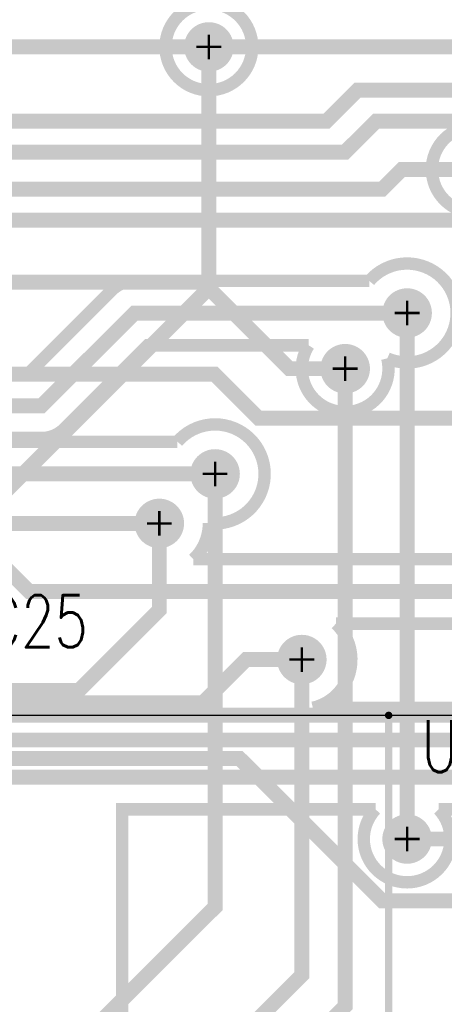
# Model space of a CAD drawing. Extents: x -7.2 to 18.3, y -5.6 to 10.9.
# Tile 55 of 112: x 5.427 to 5.77, y 1.941 to 2.737. Entities that reach past the tile are written whole.
import ezdxf
from ezdxf.enums import TextEntityAlignment as Align

# ---------------------------------------------------------------- set-up
doc = ezdxf.new("R2010")
doc.units = 0
for name, pattern in [('SIG_153', [2, 1, 1]), ('SIG_163', [2, 1, 1]), ('SIG_164', [2, 1, 1]), ('SIG_174', [2, 1, 1]), ('SIG_191', [2, 1, 1]), ('SIG_193', [2, 1, 1]), ('SIG_197', [2, 1, 1]), ('SIG_199', [2, 1, 1]), ('SIG_206', [2, 1, 1]), ('SIG_210', [2, 1, 1]), ('SIG_211', [2, 1, 1]), ('SIG_275', [2, 1, 1]), ('SIG_289', [2, 1, 1]), ('SIG_297', [2, 1, 1]), ('SIG_46', [2, 1, 1]), ('SIG_99', [2, 1, 1])]:
    doc.linetypes.add(name, pattern=pattern)
for name, color, linetype in [('DRIL_PLTE_THRU_01', 16, 'CONTINUOUS'), ('DRIL_PLTE_THRU_03', 146, 'CONTINUOUS'), ('DRIL_PLTE_THRU_04', 176, 'CONTINUOUS'), ('DRIL_SYMBOL', 254, 'CONTINUOUS'), ('PADS_BOT', 5, 'CONTINUOUS'), ('PADS_INNER', 1, 'CONTINUOUS'), ('PADS_TOP', 1, 'CONTINUOUS'), ('PADS_XR_131', 3, 'CONTINUOUS'), ('PADS_XR_133', 254, 'CONTINUOUS'), ('PART_NAME_123', 255, 'CONTINUOUS'), ('PART_NAME_129', 2, 'CONTINUOUS'), ('PART_TOP_2DLINE_123', 255, 'CONTINUOUS'), ('PART_TOP_2DLINE_129', 2, 'CONTINUOUS'), ('POUR_OUTLINE_03', 130, 'CONTINUOUS'), ('POUR_VOID_03', 130, 'CONTINUOUS'), ('TRACE_01', 1, 'CONTINUOUS'), ('TRACE_03', 130, 'CONTINUOUS'), ('TRACE_04', 5, 'CONTINUOUS'), ('VIAPTS', 56, 'CONTINUOUS')]:
    doc.layers.add(name, color=color, linetype=linetype)
doc.styles.add('W0$001', font='simplex', dxfattribs={"width": 0.75})
doc.styles.add('W0$006', font='simplex', dxfattribs={"width": 0.75})
doc.styles.add('W0$008', font='simplex', dxfattribs={"width": 0.75})

# ---------------------------------------------------------------- blocks, each defined once
blk = doc.blocks.new('POUR_VOID_79')
at = {"layer": 'POUR_VOID_03', "const_width": 0.01}
blk.add_lwpolyline([(-14.07030021, -16.7962, 1), (-14.00029979, -16.7962, 1)], format="xyb", close=True, dxfattribs=at)
blk = doc.blocks.new('POUR_OUTLINE_1')
at = {"layer": 'POUR_OUTLINE_03', "const_width": 0.01}
for points in [[(-13.7433281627, -16.6622), (-14.2501787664, -16.6622, -577.3994370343), (-14.2504212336, -16.6622), (-14.3203, -16.6622), (-14.3203, -16.3422), (-14.4557587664, -16.3422, -0.8660261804), (-14.5250412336, -16.3422), (-14.8883301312, -16.3422), (-14.9567150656, -16.4105849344, -0.1989123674), (-14.9751, -16.41820021), (-15.0232216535, -16.41820021, -1.3483120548), (-15.089750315, -16.4260201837)], [(-14.6546303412, -16.96119979), (-14.3960696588, -16.96119979), (-14.3287849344, -16.8939150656, -0.1989123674), (-14.3104, -16.88629979), (-14.1207827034, -16.88629979, -1.9891024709), (-14.1063086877, -16.9488570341, -1.5176356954), (-14.1697586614, -16.93830021), (-14.2996303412, -16.93830021), (-14.3669150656, -17.0055849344, -0.1989123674), (-14.3853, -17.01320021), (-14.6647008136, -17.01320021, -0.2237489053)], [(-14.6153, -17.01619979), (-14.2756974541, -17.01619979, -1.6748633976), (-14.2503010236, -17.0818863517, -0.2076242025), (-14.2627495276, -17.11119979), (-13.6306974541, -17.11119979, -2.7075802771)], [(-13.6306974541, -17.16320021), (-14.1477495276, -17.16320021, -0.59864692), (-14.1664099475, -17.23119979), (-13.6153, -17.23119979, -0.1989123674)], [(-13.6851696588, -17.31320021), (-14.064824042, -17.31320021, -2.3159087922), (-14.115775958, -17.31320021), (-14.3203, -17.31320021), (-14.3203, -17.5922), (-14.54029979, -17.5922, -1), (-14.61030021, -17.5922), (-15.94529979, -17.5922, -1), (-16.01530021, -17.5922), (-16.1093, -17.5922), (-16.1093, -17.6939924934, -8.3057664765), (-16.1093, -17.7106075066), (-16.1093, -18.3222), (-15.5653, -18.3222), (-15.5653, -19.47719979), (-14.9203010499, -19.47719979, -4.9998950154), (-14.8202989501, -19.47719979), (-12.0448975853, -19.47719979)]]:
    blk.add_lwpolyline(points, format="xyb", dxfattribs=at)
blk.add_blockref('POUR_VOID_79', (0, 0))
blk = doc.blocks.new('POUR_HEADER_0')
blk.add_blockref('POUR_OUTLINE_1', (16.9203, 12.3322))
blk = doc.blocks.new('SMOOTH_0$006')
at = {"const_width": 0.003}
blk.add_lwpolyline([(-0.0015, 0, 1), (0.0015, 0, 1)], format="xyb", close=True, dxfattribs=at)
blk = doc.blocks.new('SMOOTH_0$001')
at = {"const_width": 0.0005}
blk.add_lwpolyline([(-0.00025, 0, 1), (0.00025, 0, 1)], format="xyb", close=True, dxfattribs=at)
blk = doc.blocks.new('PART_BODY_TOP_339')
at = {"layer": 'PART_TOP_2DLINE_123', "const_width": 0.006}
blk.add_lwpolyline([(-0.065, -0.0275590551), (0.065, -0.0275590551), (0.065, 0.0275590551), (-0.065, 0.0275590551)], close=True, dxfattribs=at)
at = {"layer": 'PART_TOP_2DLINE_129', "const_width": 0.001}
blk.add_lwpolyline([(-0.065, -0.03), (0.065, -0.03), (0.065, 0.0275590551), (-0.065, 0.0275590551)], close=True, dxfattribs=at)
at = {"layer": 'PART_TOP_2DLINE_123'}
for p in [(-0.065, 0.0275590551), (0.065, 0.0275590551), (-0.065, -0.0275590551), (0.065, -0.0275590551)]:
    blk.add_blockref('SMOOTH_0$006', p, dxfattribs=at)
at = {"layer": 'PART_TOP_2DLINE_129'}
for p in [(-0.065, 0.0275590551), (0.065, 0.0275590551), (-0.065, -0.03), (0.065, -0.03)]:
    blk.add_blockref('SMOOTH_0$001', p, dxfattribs=at)
blk = doc.blocks.new('DRIL_HOLE_0')
blk.add_lwpolyline([(0, 0, 1), (0, 0, 1)], format="xyb", close=True)
blk = doc.blocks.new('PAD_1')
blk.add_lwpolyline([(0, 0, 1), (0, 0, 1)], format="xyb", close=True)
blk = doc.blocks.new('PAD_46')
at = {"const_width": 0.045}
blk.add_lwpolyline([(-0.0245, 0), (0.0245, 0)], dxfattribs=at)
blk = doc.blocks.new('PAD_47')
at = {"const_width": 0.039}
blk.add_lwpolyline([(-0.0215, 0), (0.0215, 0)], dxfattribs=at)
blk = doc.blocks.new('STK_TOP_14')
at = {"layer": 'DRIL_PLTE_THRU_01'}
blk.add_blockref('DRIL_HOLE_0', (0, 0), dxfattribs=at)
at = {"layer": 'DRIL_PLTE_THRU_03'}
blk.add_blockref('DRIL_HOLE_0', (0, 0), dxfattribs=at)
at = {"layer": 'DRIL_PLTE_THRU_04'}
blk.add_blockref('DRIL_HOLE_0', (0, 0), dxfattribs=at)
at = {"layer": 'PADS_BOT'}
blk.add_blockref('PAD_1', (0, 0), dxfattribs=at)
at = {"layer": 'PADS_INNER'}
blk.add_blockref('PAD_1', (0, 0), dxfattribs=at)
at = {"layer": 'PADS_TOP'}
blk.add_blockref('PAD_47', (0, 0), dxfattribs=at)
at = {"layer": 'PADS_XR_131'}
blk.add_blockref('PAD_46', (0, 0), dxfattribs=at)
at = {"layer": 'PADS_XR_133'}
blk.add_blockref('PAD_47', (0, 0), dxfattribs=at)
blk = doc.blocks.new('SYM_TOP_12')
for name, p in [('PART_BODY_TOP_339', (0, 0)), ('STK_TOP_14', (-0.0335, 0)), ('STK_TOP_14', (0.0335, 0))]:
    blk.add_blockref(name, p)
blk = doc.blocks.new('PART_TOP_36')
blk.add_blockref('SYM_TOP_12', (0, 0))
at = {"layer": 'PART_NAME_123', "style": 'W0$006', "width": 0.75}
blk.add_text('C25', height=0.042, dxfattribs=at).set_placement((0.14, -0.0151))
at = {"layer": 'PART_NAME_129', "style": 'W0$001', "width": 0.75}
blk.add_text('C25', height=0.035, dxfattribs=at).set_placement((0, 0), align=Align.MIDDLE_CENTER)
blk = doc.blocks.new('PART_BODY_TOP_362')
at = {"layer": 'PART_TOP_2DLINE_123', "const_width": 0.006}
blk.add_lwpolyline([(-0.5, 0.2), (3.295, 0.2), (3.295, -0.125), (-0.5, -0.125)], close=True, dxfattribs=at)
at = {"layer": 'PART_TOP_2DLINE_129', "const_width": 0.001}
blk.add_lwpolyline([(-1.095, 0.2), (3.935, 0.2), (3.935, -0.125), (-1.095, -0.125)], close=True, dxfattribs=at)
at = {"layer": 'PART_TOP_2DLINE_123'}
blk.add_blockref('SMOOTH_0$006', (-0.5, -0.125), dxfattribs=at)
blk = doc.blocks.new('SYM_TOP_35')
blk.add_blockref('PART_BODY_TOP_362', (0, 0))
blk = doc.blocks.new('PART_TOP_63')
blk.add_blockref('SYM_TOP_35', (0, 0))
at = {"layer": 'PART_NAME_123', "style": 'W0$008', "width": 0.75}
blk.add_text('U6', height=0.042, rotation=-180, dxfattribs=at).set_placement((-0.5549, -0.1), align=Align.MIDDLE_CENTER)
blk = doc.blocks.new('SMOOTH_0$012')
at = {"const_width": 0.006}
blk.add_lwpolyline([(-0.003, 0, 1), (0.003, 0, 1)], format="xyb", close=True, dxfattribs=at)
blk = doc.blocks.new('TRACE_2636')
at = {"layer": 'TRACE_03', "linetype": 'SIG_199', "const_width": 0.012}
blk.add_lwpolyline([(5.165, 2.425), (5.4451, 2.425), (5.52, 2.4999), (5.74, 2.4999), (5.7401, 2.5)], dxfattribs=at)
at = {"layer": 'TRACE_03'}
for p in [(5.7401, 2.5), (5.52, 2.4999), (5.74, 2.4999), (5.165, 2.425), (5.4451, 2.425)]:
    blk.add_blockref('SMOOTH_0$012', p, dxfattribs=at)
blk = doc.blocks.new('DRIL_SYMBOL_0$018')
at = {"layer": 'DRIL_SYMBOL', "const_width": 0.002}
for points in [[(0, -0.01), (0, 0.01)], [(-0.01, 0), (0.01, 0)]]:
    blk.add_lwpolyline(points, dxfattribs=at)
blk = doc.blocks.new('DRIL_HOLE_0$018')
at = {"const_width": 0.009}
blk.add_lwpolyline([(-0.0045, 0, 1), (0.0045, 0, 1)], format="xyb", close=True, dxfattribs=at)
blk.add_blockref('DRIL_SYMBOL_0$018', (0, 0))
blk = doc.blocks.new('PAD_138')
at = {"const_width": 0.02}
blk.add_lwpolyline([(0, -0.01, 1), (0, 0.01, 1)], format="xyb", close=True, dxfattribs=at)
blk = doc.blocks.new('STK_TOP_4')
at = {"layer": 'DRIL_PLTE_THRU_01'}
blk.add_blockref('DRIL_HOLE_0$018', (0, 0), dxfattribs=at)
at = {"layer": 'DRIL_PLTE_THRU_03'}
blk.add_blockref('DRIL_HOLE_0$018', (0, 0), dxfattribs=at)
at = {"layer": 'DRIL_PLTE_THRU_04'}
blk.add_blockref('DRIL_HOLE_0$018', (0, 0), dxfattribs=at)
at = {"layer": 'PADS_BOT'}
blk.add_blockref('PAD_138', (0, 0), dxfattribs=at)
at = {"layer": 'PADS_INNER'}
blk.add_blockref('PAD_138', (0, 0), dxfattribs=at)
at = {"layer": 'PADS_TOP'}
blk.add_blockref('PAD_138', (0, 0), dxfattribs=at)
blk = doc.blocks.new('SYM_TOP_2')
blk.add_blockref('STK_TOP_4', (0, 0))

msp = doc.modelspace()

# ---------------------------------------------------------------- linework, layer by layer
at = {"layer": 'TRACE_01', "linetype": 'SIG_46', "const_width": 0.012}
msp.add_lwpolyline([(5.2936, 2.315), (5.3751, 2.315), (5.5801, 2.52), (5.5801, 2.715)], dxfattribs=at)
at = {"layer": 'TRACE_01', "linetype": 'SIG_199', "const_width": 0.012}
msp.add_lwpolyline([(5.7401, 2.075), (5.7401, 2.5)], dxfattribs=at)
at = {"layer": 'TRACE_01', "linetype": 'SIG_211', "const_width": 0.012}
msp.add_lwpolyline([(5.3777, 0.3624), (5.2877, 0.3624), (5.2251, 0.425), (5.2251, 0.575), (5.5801, 0.93), (5.5801, 1.83), (5.6901, 1.94), (5.6901, 2.455)], dxfattribs=at)
at = {"layer": 'TRACE_01', "linetype": 'SIG_193', "const_width": 0.012}
msp.add_lwpolyline([(5.1551, 1.225), (5.2401, 1.225), (5.3351, 1.32), (5.3351, 1.77), (5.5851, 2.02), (5.5851, 2.37)], dxfattribs=at)
at = {"layer": 'TRACE_01', "linetype": 'SIG_191', "const_width": 0.012}
msp.add_lwpolyline([(5.0551, 1.025), (4.9401, 1.14), (4.9401, 1.84), (4.9101, 1.87), (4.9101, 2.15), (4.9551, 2.195), (5.4751, 2.195), (5.5401, 2.26), (5.5401, 2.33)], dxfattribs=at)
at = {"layer": 'TRACE_01', "linetype": 'SIG_210', "const_width": 0.012}
msp.add_lwpolyline([(5.3777, 0.3124), (5.2552, 0.3124), (5.1851, 0.3825), (5.1851, 0.595), (5.5401, 0.95), (5.5401, 1.85), (5.6551, 1.965), (5.6551, 2.22)], dxfattribs=at)
at = {"layer": 'TRACE_03', "linetype": 'SIG_199', "const_width": 0.012}
for points in [[(5.4451, 2.425), (5.52, 2.4999), (5.74, 2.4999), (5.7401, 2.5)], [(5.4451, 2.425), (5.165, 2.425), (5.0901, 2.4999), (4.9002, 2.4999)]]:
    msp.add_lwpolyline(points, dxfattribs=at)
at = {"layer": 'TRACE_03', "linetype": 'SIG_193', "const_width": 0.012}
msp.add_lwpolyline([(5.17, 2.3249), (5.2151, 2.37), (5.5851, 2.37)], dxfattribs=at)
at = {"layer": 'TRACE_03', "linetype": 'SIG_191', "const_width": 0.012}
msp.add_lwpolyline([(4.4851, 2.27), (4.8001, 2.27), (4.8251, 2.295), (5.1901, 2.295), (5.2251, 2.33), (5.5401, 2.33)], dxfattribs=at)
at = {"layer": 'TRACE_03', "linetype": 'SIG_99', "const_width": 0.012}
msp.add_lwpolyline([(6.2301, 2.275), (5.4351, 2.275), (5.4101, 2.3), (5.2451, 2.3)], dxfattribs=at)
at = {"layer": 'TRACE_03', "linetype": 'SIG_210', "const_width": 0.012}
for points in [[(5.5751, 2.185), (5.315, 2.185), (5.2551, 2.2449)], [(5.5751, 2.185), (5.6101, 2.22), (5.6551, 2.22)]]:
    msp.add_lwpolyline(points, dxfattribs=at)
at = {"layer": 'TRACE_03', "linetype": 'SIG_164', "const_width": 0.012}
msp.add_lwpolyline([(6.3251, 2.045), (6.2151, 2.155), (5.3001, 2.155), (5.2451, 2.21)], dxfattribs=at)
at = {"layer": 'TRACE_03', "linetype": 'SIG_163', "const_width": 0.012}
msp.add_lwpolyline([(6.3401, 1.98), (6.301, 1.98), (6.156, 2.125), (5.2751, 2.125), (5.2251, 2.175)], dxfattribs=at)
at = {"layer": 'TRACE_04', "linetype": 'SIG_46', "const_width": 0.012}
for points in [[(4.4851, 2.772), (4.948, 2.772), (4.995, 2.725), (5.195, 2.725), (5.22, 2.75), (5.325, 2.75), (5.3625, 2.7125), (5.365, 2.715), (5.5801, 2.715)], [(5.5801, 2.715), (6.8451, 2.715)]]:
    msp.add_lwpolyline(points, dxfattribs=at)
at = {"layer": 'TRACE_04', "linetype": 'SIG_289', "const_width": 0.012}
msp.add_lwpolyline([(2.02, 2.67), (2.946, 2.67), (2.976, 2.64), (3.425, 2.64), (3.46, 2.605), (3.649, 2.605), (3.756, 2.712), (4.539, 2.712), (4.572, 2.745), (4.935, 2.745), (4.98, 2.7), (5.13, 2.7), (5.175, 2.655), (5.675, 2.655), (5.7, 2.68), (6.76, 2.68)], dxfattribs=at)
at = {"layer": 'TRACE_04', "linetype": 'SIG_297', "const_width": 0.012}
for points in [[(2.1, 2.616), (2.244, 2.616), (2.268, 2.64), (2.928, 2.64), (2.952, 2.616), (3.384, 2.616), (3.42, 2.58), (3.68, 2.58), (3.7795, 2.6795), (4.5725, 2.6795), (4.608, 2.715), (4.925, 2.715), (4.965, 2.675), (5.08, 2.675), (5.125, 2.63), (5.69, 2.63), (5.715, 2.655), (6.025, 2.655), (6.165, 2.515)], [(4.7252, 2.0499), (4.815, 2.0499), (4.86, 2.0949), (4.86, 2.165), (4.915, 2.22), (5.205, 2.22), (5.285, 2.14), (5.605, 2.14), (5.72, 2.025), (6.165, 2.025)]]:
    msp.add_lwpolyline(points, dxfattribs=at)
at = {"layer": 'TRACE_04', "linetype": 'SIG_174', "const_width": 0.012}
msp.add_lwpolyline([(3.33, 2.575), (3.36, 2.575), (3.379, 2.556), (3.716, 2.556), (3.814, 2.654), (4.598, 2.654), (4.62, 2.676), (4.908, 2.676), (4.984, 2.6), (5.72, 2.6), (5.736, 2.616), (5.7951, 2.616)], dxfattribs=at)
at = {"layer": 'TRACE_04', "linetype": 'SIG_206', "const_width": 0.012}
msp.add_lwpolyline([(3.9002, 2.4999), (4.0043, 2.604), (4.946, 2.604), (4.975, 2.575), (5.815, 2.575), (5.86, 2.62), (5.9201, 2.62)], dxfattribs=at)
at = {"layer": 'TRACE_04', "linetype": 'SIG_211', "const_width": 0.012}
msp.add_lwpolyline([(4.0002, 2.4999), (4.0803, 2.58), (4.93, 2.58), (4.985, 2.525), (5.5751, 2.525), (5.6451, 2.455), (5.6901, 2.455)], dxfattribs=at)
at = {"layer": 'TRACE_04', "linetype": 'SIG_197', "const_width": 0.012}
msp.add_lwpolyline([(4.3002, 2.4999), (4.3563, 2.556), (4.919, 2.556), (5.01495, 2.46005), (5.13505, 2.46005), (5.1702, 2.4249), (5.3643969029, 2.4249), (5.3901, 2.4506030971), (5.5844969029, 2.4506030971), (5.6201, 2.415), (5.8701, 2.415)], dxfattribs=at)
at = {"layer": 'TRACE_04', "linetype": 'SIG_199', "const_width": 0.012}
msp.add_lwpolyline([(5.7401, 2.075), (5.9101, 2.075), (5.9801, 2.145), (7.1851, 2.145), (7.2401, 2.2), (7.8001, 2.2), (7.9051, 2.095), (9.9652, 2.095), (10.1602, 2.29), (10.7601, 2.29)], dxfattribs=at)
at = {"layer": 'TRACE_04', "linetype": 'SIG_275', "const_width": 0.012}
msp.add_lwpolyline([(4.7851, 2.2265), (4.7866, 2.225), (4.8551, 2.225), (4.8751, 2.245), (5.2251, 2.245), (5.2951, 2.175), (6.2651, 2.175), (6.3001, 2.21)], dxfattribs=at)

# ---------------------------------------------------------------- block references
at = {"linetype": 'SIG_153'}
msp.add_blockref('POUR_HEADER_0', (2.9101, 7.08), dxfattribs=at)
for name, p in [('TRACE_2636', (0, 0)), ('PART_TOP_36', (5.2601, 2.245))]:
    msp.add_blockref(name, p)
at = {"rotation": 180}
msp.add_blockref('PART_TOP_63', (5.2252, 2.0499), dxfattribs=at)
at = {"layer": 'TRACE_01'}
for p in [(5.5801, 2.715), (5.5801, 2.52), (5.7401, 2.5), (5.6901, 2.455), (5.5851, 2.37), (5.5401, 2.33), (5.5401, 2.26), (5.6551, 2.22), (5.4751, 2.195), (5.7401, 2.075), (5.5851, 2.02), (5.6551, 1.965), (5.6901, 1.94)]:
    msp.add_blockref('SMOOTH_0$012', p, dxfattribs=at)
at = {"layer": 'TRACE_03'}
for p in [(5.7401, 2.5), (5.52, 2.4999), (5.74, 2.4999), (5.4451, 2.425), (5.4451, 2.425), (5.5851, 2.37), (5.5401, 2.33), (5.4351, 2.275), (5.6101, 2.22), (5.6551, 2.22), (5.5751, 2.185), (5.5751, 2.185)]:
    msp.add_blockref('SMOOTH_0$012', p, dxfattribs=at)
at = {"layer": 'TRACE_04'}
for p in [(5.5801, 2.715), (5.5801, 2.715), (5.7, 2.68), (5.675, 2.655), (5.715, 2.655), (5.69, 2.63), (5.736, 2.616), (5.72, 2.6), (5.5751, 2.525), (5.6451, 2.455), (5.6901, 2.455), (5.5844969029, 2.4506030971), (5.6201, 2.415), (5.605, 2.14), (5.7401, 2.075), (5.72, 2.025)]:
    msp.add_blockref('SMOOTH_0$012', p, dxfattribs=at)
at = {"layer": 'VIAPTS', "linetype": 'SIG_46'}
msp.add_blockref('SYM_TOP_2', (5.5801, 2.715), dxfattribs=at)
at = {"layer": 'VIAPTS', "linetype": 'SIG_199'}
for p in [(5.7401, 2.5), (5.7401, 2.075)]:
    msp.add_blockref('SYM_TOP_2', p, dxfattribs=at)
at = {"layer": 'VIAPTS', "linetype": 'SIG_211'}
msp.add_blockref('SYM_TOP_2', (5.6901, 2.455), dxfattribs=at)
at = {"layer": 'VIAPTS', "linetype": 'SIG_193'}
msp.add_blockref('SYM_TOP_2', (5.5851, 2.37), dxfattribs=at)
at = {"layer": 'VIAPTS', "linetype": 'SIG_191'}
msp.add_blockref('SYM_TOP_2', (5.5401, 2.33), dxfattribs=at)
at = {"layer": 'VIAPTS', "linetype": 'SIG_210'}
msp.add_blockref('SYM_TOP_2', (5.6551, 2.22), dxfattribs=at)

doc.saveas('drawing.dxf')
